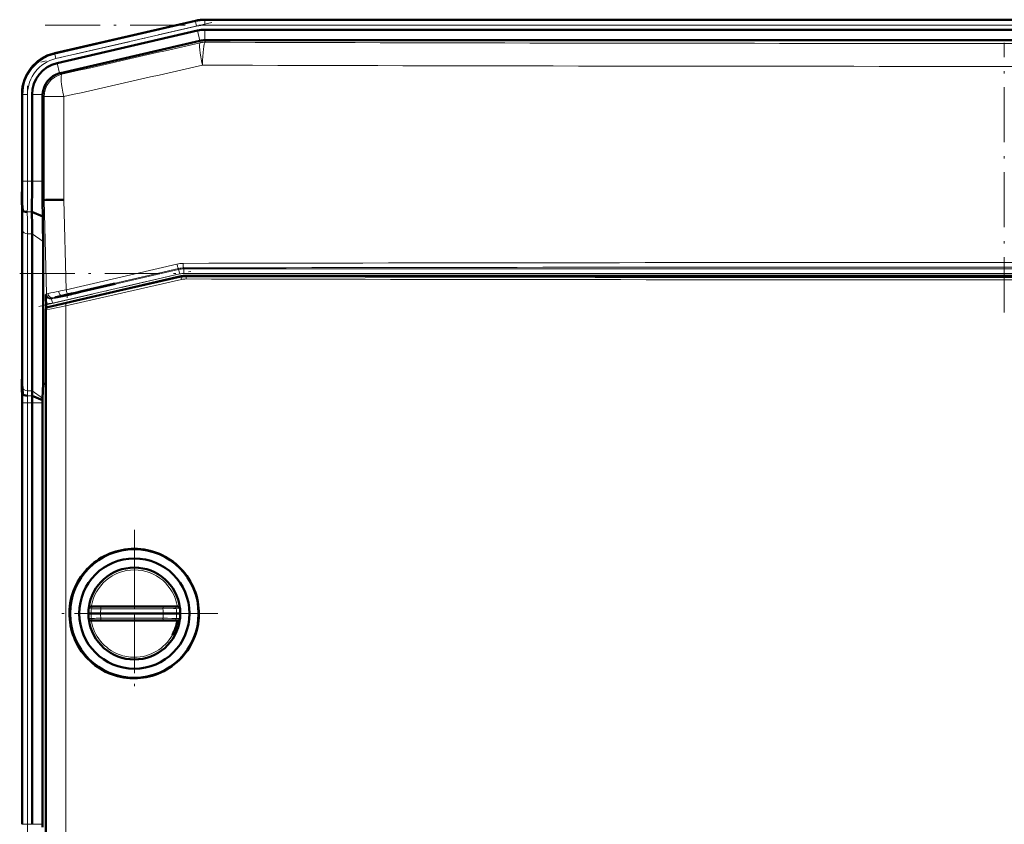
# Model space of a CAD drawing. Extents: x -1351 to 1763, y -1300 to 612.
# Tile 12 of 78: x -1282 to -1068, y 391 to 566. Entities that reach past the tile are written whole.
import ezdxf

# ---------------------------------------------------------------- set-up
doc = ezdxf.new("R2010")
doc.units = 0
doc.linetypes.add('DASHDOT', pattern=[18.5, 12, -3, 0.5, -3])

msp = doc.modelspace()

# ---------------------------------------------------------------- linework, layer by layer
at = {"color": 7, "linetype": 'DASHDOT', "lineweight": 18}
for p, q in [((-1240.06, 565.2), (-1277.32, 556.6)), ((-1276.37, 564.64), (-858.69, 564.64)), ((-1067.53, 502.14), (-1067.53, 560.82)), ((-1280.2, 551.46), (-1280.2, 528.83)), ((-1281.89, 510.59), (-853.17, 510.59)), ((-1277.75, 503.41), (-1244.04, 511.19)), ((-1280.2, 381.55), (-1280.2, 491.61)), ((-1256.93, 454.79), (-1256.93, 418.39)), ((-1256.93, 449.59), (-1256.93, 423.59)), ((-1238.73, 436.59), (-1275.13, 436.59)), ((-1243.93, 436.59), (-1269.93, 436.59))]:
    msp.add_line(p, q, dxfattribs=at)
at = {"color": 7, "lineweight": 50}
for p, q in [((-1243.64, 565.59), (-1274.41, 558.49)), ((-1243.64, 565.59), (-1274.21, 558.53)), ((-1241.56, 565.83), (-1221.29, 565.83)), ((-893.5, 565.83), (-1241.56, 565.83)), ((-908.5, 565.83), (-1221.29, 565.83)), ((-1243.15, 563.46), (-1273.72, 556.4)), ((-1241.56, 563.64), (-1221.29, 563.64)), ((-908.5, 563.64), (-1221.29, 563.64)), ((-1242.66, 561.23), (-1273.03, 554.21)), ((-1242.66, 561.23), (-1242.64, 561.23)), ((-1241.54, 561.35), (-893.53, 561.35)), ((-1281.38, 549.72), (-1281.38, 549.63)), ((-1281.38, 549.72), (-1281.38, 549.52)), ((-1281.38, 549.52), (-1281.38, 530.72)), ((-1279.2, 549.52), (-1279.2, 530.72)), ((-1276.91, 549.34), (-1276.9, 549.52)), ((-1276.91, 549.34), (-1276.91, 530.72)), ((-1281.23, 524.39), (-1281.41, 526.58)), ((-1276.92, 526.58), (-1276.59, 526.58)), ((-1276.59, 526.58), (-1276.24, 526.59)), ((-1281.38, 523.65), (-1281.38, 489.51)), ((-1281.38, 523.65), (-1281.38, 489.51)), ((-1276.86, 523), (-1279.24, 523.99)), ((-1279.2, 519.23), (-1279.2, 485.09)), ((-1276.81, 517.54), (-1276.81, 486.58)), ((-1246.76, 509.98), (-1275.79, 503.28)), ((-1268.33, 506.74), (-1261.47, 508.33)), ((-1261.08, 508.33), (-1268.33, 506.65)), ((-1261.08, 508.33), (-1261.47, 508.33)), ((-889.42, 510.11), (-1245.63, 510.11)), ((-1271.58, 505.99), (-1270.59, 506.22)), ((-1270.59, 506.13), (-1271.58, 505.9)), ((-1270.59, 506.22), (-1270.45, 506.25)), ((-1270.59, 506.13), (-1270.59, 506.22)), ((-1270.45, 506.17), (-1270.59, 506.13)), ((-1270.45, 506.25), (-1269.75, 506.41)), ((-1269.75, 506.33), (-1270.45, 506.17)), ((-1270.45, 506.17), (-1270.45, 506.25)), ((-1269.75, 506.41), (-1268.33, 506.74)), ((-1268.33, 506.65), (-1269.75, 506.33)), ((-1269.75, 506.33), (-1269.75, 506.41)), ((-1268.33, 506.65), (-1268.33, 506.74)), ((-1276.12, 503.03), (-1276.16, 504.31)), ((-1276.18, 502.79), (-1276.18, 370.38)), ((-1281.19, 484.39), (-1281.36, 486.58)), ((-1276.81, 486.58), (-1276.9, 483.46)), ((-1276.18, 486.59), (-1276.81, 486.58)), ((-1281.38, 482.43), (-1281.38, 390.72)), ((-1279.2, 390.72), (-1279.2, 482.44)), ((-1276.9, 483.04), (-1279.19, 483.99)), ((-1276.9, 483.04), (-1276.91, 482.44)), ((-1276.91, 482.44), (-1276.91, 390.72)), ((-1276.9, 483.46), (-1276.9, 483.04)), ((-1266.85, 437.85), (-1266.87, 437.64)), ((-1265.77, 438.09), (-1266.37, 438.09)), ((-1265.77, 438.09), (-1264.11, 438.09)), ((-1250.63, 438.09), (-1264.11, 438.09)), ((-1250.63, 438.09), (-1249.8, 438.09)), ((-1249.8, 438.09), (-1249.06, 438.09)), ((-1249.06, 438.09), (-1248.3, 438.09)), ((-1247.48, 438.09), (-1248.3, 438.09)), ((-1246.98, 437.64), (-1247.01, 437.85)), ((-1266.33, 436.59), (-1266.93, 436.59)), ((-1266.85, 435.33), (-1266.87, 435.53)), ((-1264.28, 436.59), (-1266.33, 436.59)), ((-1264.28, 436.59), (-1250.62, 436.59)), ((-1247.73, 436.59), (-1250.62, 436.59)), ((-1246.93, 436.59), (-1247.73, 436.59)), ((-1246.98, 435.53), (-1247.01, 435.33)), ((-1265.77, 435.09), (-1266.37, 435.09)), ((-1265.77, 435.09), (-1264.11, 435.09)), ((-1250.63, 435.09), (-1264.11, 435.09)), ((-1250.63, 435.09), (-1248.3, 435.09)), ((-1247.48, 435.09), (-1248.3, 435.09)), ((-1257.19, 422.5), (-1256.93, 422.5)), ((-1276.9, 390.11), (-1276.91, 390.72))]:
    msp.add_line(p, q, dxfattribs=at)
at = {"color": 7, "lineweight": 18}
for p, q in [((-1243.6, 565.41), (-1274.23, 558.34)), ((-1243.38, 564.44), (-1274, 557.37)), ((-1243.6, 565.41), (-1243.64, 565.59)), ((-1243.6, 565.41), (-1243.38, 564.44)), ((-1241.56, 565.64), (-1241.56, 565.83)), ((-1241.56, 565.64), (-1241.56, 564.64)), ((-1241.56, 565.64), (-893.5, 565.64)), ((-1241.56, 564.64), (-893.5, 564.64)), ((-1242.64, 561.23), (-1243.15, 563.46)), ((-1241.56, 561.35), (-1241.56, 563.64)), ((-1242.61, 560.8), (-1242.66, 561.23)), ((-1241.54, 561.35), (-1241.49, 560.93)), ((-1274.41, 558.49), (-1274.23, 558.34)), ((-1274, 557.37), (-1274.23, 558.34)), ((-1273.21, 554.17), (-1273.72, 556.4)), ((-1273.03, 554.21), (-1272.71, 553.96)), ((-1281.2, 549.58), (-1281.38, 549.72)), ((-1281.2, 549.58), (-1281.2, 530.72)), ((-1281.2, 549.58), (-1280.2, 549.58)), ((-1280.2, 549.58), (-1280.2, 530.72)), ((-1276.9, 549.52), (-1279.2, 549.52)), ((-1276.59, 549.09), (-1276.91, 549.34)), ((-1276.59, 526.58), (-1276.59, 549.09)), ((-1272.29, 549.09), (-1276.59, 549.09)), ((-1272.29, 549.09), (-1272.29, 526.65)), ((-1281.2, 530.72), (-1281.38, 530.72)), ((-1281.2, 530.72), (-1280.2, 530.72)), ((-1279.2, 530.72), (-1280.2, 530.72)), ((-1276.91, 530.72), (-1279.2, 530.72)), ((-1276.05, 506.15), (-1276.59, 526.58)), ((-1272.29, 526.65), (-1271.77, 507.03)), ((-1279.24, 523.99), (-1280.24, 523.99)), ((-1281.2, 519.91), (-1281.2, 485.77)), ((-1280.2, 519.23), (-1280.2, 485.09)), ((-1279.2, 519.23), (-1280.2, 519.23)), ((-1276.81, 517.54), (-1279.2, 519.23)), ((-1271.77, 507.03), (-1247.66, 512.65)), ((-1274.95, 505.08), (-1247.29, 511.47)), ((-1247.06, 510.49), (-1274.73, 504.11)), ((-1247.31, 511.68), (-1271.4, 506.06)), ((-1247.29, 511.47), (-1247.31, 511.68)), ((-1247.06, 510.49), (-1247.29, 511.47)), ((-1246.19, 511.81), (-1246.16, 511.59)), ((-1246.16, 511.59), (-888.9, 511.59)), ((-1246.16, 510.59), (-1246.16, 511.59)), ((-888.9, 510.59), (-1246.16, 510.59)), ((-1271.85, 504.04), (-1246.74, 509.77)), ((-1246.68, 509.29), (-1271.81, 503.55)), ((-1246.74, 509.77), (-1246.76, 509.98)), ((-1245.63, 510.11), (-1245.61, 509.9)), ((-1276.17, 506.03), (-1276.05, 506.15)), ((-1271.58, 505.9), (-1271.58, 505.99)), ((-1274.82, 505.2), (-1274.95, 505.08)), ((-1274.73, 504.11), (-1274.95, 505.08)), ((-1276.11, 502.73), (-1276.18, 502.79)), ((-1276.11, 370.44), (-1276.11, 502.73)), ((-1275.79, 503.28), (-1275.72, 503.22)), ((-1271.81, 503.55), (-1271.81, 369.62)), ((-1281.36, 486.58), (-1281.41, 486.58)), ((-1279.2, 485.09), (-1280.2, 485.09)), ((-1276.9, 483.46), (-1279.2, 485.09)), ((-1281.2, 482.44), (-1281.38, 482.44)), ((-1281.2, 390.72), (-1281.2, 482.44)), ((-1281.2, 482.44), (-1280.2, 482.44)), ((-1279.2, 482.44), (-1280.2, 482.44)), ((-1280.2, 390.72), (-1280.2, 482.44)), ((-1279.19, 483.99), (-1280.19, 483.99)), ((-1276.91, 482.44), (-1279.2, 482.44)), ((-1266.26, 437.65), (-1266.87, 437.64)), ((-1264.2, 437.59), (-1250.71, 437.59)), ((-1246.98, 437.64), (-1247.81, 437.65)), ((-1266.26, 435.52), (-1266.87, 435.53)), ((-1266.26, 435.52), (-1265.61, 435.54)), ((-1264.2, 435.58), (-1250.71, 435.58)), ((-1249.69, 435.55), (-1248.77, 435.53)), ((-1248.77, 435.53), (-1247.81, 435.52)), ((-1246.98, 435.53), (-1247.81, 435.52)), ((-1281.2, 390.72), (-1281.38, 390.72)), ((-1281.2, 390.72), (-1280.2, 390.72)), ((-1279.2, 390.72), (-1280.2, 390.72)), ((-1276.91, 390.72), (-1279.2, 390.72))]:
    msp.add_line(p, q, dxfattribs=at)
at = {"color": 7, "linetype": 'DASHDOT', "lineweight": 18, "ltscale": 0.020221}
msp.add_line((-1271.58, 506.06), (-1271.58, 505.25), dxfattribs=at)
at = {"color": 7, "lineweight": 18}
for points in [[(-1276.05, 506.15), (-1276.04, 506.15), (-1276, 506.16), (-1275.7, 506.24)], [(-1275.72, 503.22), (-1275.72, 503.22), (-1275.71, 503.22), (-1275.63, 503.23), (-1274.98, 503.35), (-1271.85, 504.04)], [(-1274.54, 505.29), (-1274.79, 505.21), (-1274.82, 505.2), (-1274.82, 505.2)], [(-1271.81, 503.55), (-1275.31, 502.86), (-1275.98, 502.74), (-1276.08, 502.73), (-1276.1, 502.73), (-1276.11, 502.73), (-1276.11, 502.73)], [(-1264.11, 438.09), (-1264.12, 438.09), (-1264.13, 438.08), (-1264.13, 438.07), (-1264.15, 438.04), (-1264.19, 437.83), (-1264.2, 437.59)], [(-1250.71, 437.59), (-1250.68, 437.94), (-1250.66, 438.04), (-1250.65, 438.07), (-1250.64, 438.08), (-1250.64, 438.08), (-1250.63, 438.09)], [(-1250.71, 437.59), (-1248.44, 437.65), (-1247.81, 437.65)], [(-1264.11, 435.09), (-1264.12, 435.09), (-1264.13, 435.09), (-1264.13, 435.1), (-1264.15, 435.13), (-1264.19, 435.35), (-1264.2, 435.58)], [(-1250.71, 435.58), (-1250.68, 435.23), (-1250.66, 435.13), (-1250.65, 435.1), (-1250.64, 435.09), (-1250.64, 435.09), (-1250.63, 435.09)]]:
    msp.add_lwpolyline(points, dxfattribs=at)
at = {"color": 7, "lineweight": 50}
for points in [[(-1271.58, 505.99), (-1273.04, 505.65), (-1274, 505.41), (-1274.16, 505.36), (-1274.18, 505.35), (-1274.18, 505.35)], [(-1274.18, 505.35), (-1274.18, 505.35), (-1274.18, 505.35), (-1274.14, 505.35), (-1273.75, 505.42), (-1271.58, 505.9)], [(-1266.85, 437.85), (-1266.85, 437.84), (-1266.85, 437.84), (-1266.85, 437.84), (-1266.84, 437.84), (-1266.83, 437.85), (-1266.82, 437.87)], [(-1247.03, 437.87), (-1247.01, 437.85), (-1247.01, 437.84), (-1247.01, 437.84), (-1247.01, 437.84), (-1247.01, 437.84), (-1247.01, 437.85)], [(-1266.85, 435.33), (-1266.85, 435.33), (-1266.85, 435.33), (-1266.84, 435.33), (-1266.83, 435.32), (-1266.74, 435.23), (-1266.59, 435.13)], [(-1247.03, 435.31), (-1247.01, 435.33), (-1247.01, 435.33), (-1247.01, 435.33), (-1247.01, 435.33), (-1247.01, 435.33), (-1247.01, 435.33)]]:
    msp.add_lwpolyline(points, dxfattribs=at)
for radius in [14, 12]:
    msp.add_circle((-1256.93, 436.59), radius, dxfattribs=at)
for centre, radius, start, end in [((-1241.56, 556.58), 9.25, 90.0004, 102.9992), ((-1241.56, 556.58), 9.25, 90.0004, 102.9992), ((-1241.56, 556.58), 7.06, 90.0004, 102.9993), ((-1272.39, 549.72), 8.99, 102.9916, 180.0084), ((-1272.13, 549.52), 7.06, 102.9968, 180.0034), ((-1271.9, 549.34), 5.01, 105.1072, 177.8928), ((-1628.97, 530.63), 347.59, 359.3315, 0.0143), ((-1849.44, 530.58), 570.24, 359.3376, 0.0139), ((-1969.38, 530.7), 692.47, 359.65945, 0.00195), ((-1488.6, 523.4), 207.22, 0.0687, 0.8785), ((-1887.69, 513.74), 610.9, 0.86852, 1.20439), ((-1256.8, -679.02), 1205.77, 90.73585, 90.92355), ((-1618.97, 518.83), 339.78, 0.0681, 0.8707), ((-1668.28, 517.08), 391.47, 0.0681, 0.8669), ((-1215.66, 505.84), 60.52, 179.8196, 181.4448), ((-1275.68, 502.79), 0.5, 102.9976, 180.0022), ((-1488.74, 489.76), 207.36, 359.1212, 359.9305), ((-1068.96, 489.75), 212.42, 180.0663, 180.8562), ((-1628.46, 482.52), 347.08, 359.9853, 0.6691), ((-923.65, 482.52), 357.73, 179.3493, 180.0128), ((-1199.37, 485.18), 79.83, 180.0641, 180.8524), ((-1144.4, 482.46), 134.8, 179.3521, 180.0124), ((-1256.98, 436.58), 14.09, 89.8034, 134.0601), ((-1256.98, 436.58), 14.09, 44.258, 89.8038), ((-1256.97, 436.58), 14.1, 134.0696, 179.1699), ((-1256.93, 436.59), 10, 7.2346, 172.765), ((-1256.97, 436.59), 14.09, 314.0192, 44.2557), ((-1266.28, 437.41), 0.705, 129.6312, 139.5308), ((-1266.34, 437.47), 0.622, 113.4776, 129.4362), ((-1266.37, 437.54), 0.549, 90.4701, 113.1016), ((-1247.48, 437.53), 0.553, 67.0525, 89.5669), ((-1247.53, 437.45), 0.645, 39.9598, 66.2327), ((-1256.97, 436.59), 14.09, 179.1903, 224.261), ((-1256.93, 436.59), 10, 187.235, 352.7654), ((-1247.52, 435.71), 0.628, 293.5258, 320.519), ((-1266.37, 435.64), 0.556, 247.1205, 269.4699), ((-1256.92, 436.58), 9.49, 330.6713, 350.9616), ((-1247.49, 435.64), 0.558, 270.5728, 292.8875), ((-1256.98, 436.59), 14.09, 224.2714, 246.7188), ((-1256.98, 436.59), 14.09, 291.5606, 314.0155), ((-1256.98, 436.59), 14.1, 246.7224, 269.1382), ((-1256.98, 436.59), 14.09, 270.1953, 291.5621)]:
    msp.add_arc(centre, radius, start, end, dxfattribs=at)
at = {"color": 7, "lineweight": 18}
for centre, radius, start, end in [((-1241.56, 556.58), 9.06, 90.0004, 102.9992), ((-1241.56, 556.59), 8.05, 89.9878, 103.0122), ((-13938.67, 56331.46), 57197.52, 282.793761, 282.824689), ((-1067.53, 56209.97), 55649.31, 269.820896, 270.179106), ((-1272.2, 549.58), 8.99, 102.9997, 180.0003), ((-1272.2, 549.58), 7.99, 102.9916, 180.0084), ((-13977.2, 56689.53), 57560.09, 282.7515782, 282.7824028), ((-1067.53, 56585.23), 56029.56, 269.821504, 270.178498), ((-1815.17, 530.59), 533.98, 359.3347, 0.0141), ((-1849.3, 530.58), 569.11, 359.3363, 0.014), ((-1599.45, 519.53), 318.25, 0.0684, 0.8743), ((-1619.34, 518.83), 339.14, 0.0683, 0.8723), ((-1246.3, 506.81), 5.99, 90.1091, 103.1288), ((-1067.53, -83299.58), 83812.57, 89.8777831, 90.1222151), ((-1246.17, 506.81), 5, 90.1491, 103.1472), ((-1246.16, 506.59), 4, 90.0047, 102.9953), ((-1067.53, -83186.04), 83698.04, 89.8777011, 90.122297), ((-1245.62, 504.9), 5, 89.8884, 102.8902), ((-1245.68, 504.91), 4.49, 89.8605, 102.8892), ((-1067.53, 84295.16), 83785.95, 269.8781811, 270.1218207), ((-1067.53, 84238.26), 83728.55, 269.8781333, 270.1218617), ((-1275.18, 506.05), 0.999, 181.46, 283.0819), ((-1254.57, 409.43), 99.08, 100.9623, 102.3111), ((-1214.83, 210.17), 302.27, 100.857, 101.1749), ((-1225.31, 308.38), 202.98, 103.1255, 103.506), ((-1275.18, 506.06), 2, 240.6635, 283.005), ((-1265.37, 471.46), 35.05, 103.9245, 105.1673), ((-1245.74, 393.23), 115.71, 103.48, 104.0366), ((-1179.93, 485.88), 101.27, 180.063, 180.8443), ((-1199.76, 485.18), 80.44, 180.0631, 180.8454), ((-1109.72, 482.47), 171.48, 179.3589, 180.0115), ((-1144.02, 482.46), 136.17, 179.358, 180.0116), ((-1256.93, 436.59), 9.5, 90.0034, 170.9626), ((-1256.93, 436.59), 9.5, 9.0358, 89.9967), ((-1256.97, 436.48), 9.37, 172.8589, 179.3713), ((-1265.76, 437.59), 0.499, 90.1296, 173.0452), ((-1270.73, 222.31), 215.38, 88.2621, 88.8097), ((-1257.5, 436.54), 6.79, 171.029, 179.5801), ((-1257.47, 436.49), 6.85, 0.8052, 9.28), ((-1248.3, 437.59), 0.499, 7.3818, 89.8716), ((-1257.04, 436.45), 9.31, 0.8578, 7.4328), ((-1256.97, 436.69), 9.37, 180.6287, 187.1411), ((-1265.76, 435.58), 0.499, 186.9548, 269.8704), ((-1268.59, 571.4), 135.89, 271.258, 271.8505), ((-1257.45, 436.64), 6.84, 180.4513, 188.9396), ((-1257.47, 436.68), 6.85, 350.72, 359.1948), ((-1247.45, 532.99), 97.47, 268.0827, 268.6817), ((-1248.3, 435.58), 0.499, 270.1284, 352.6182), ((-1257.04, 436.73), 9.31, 352.5672, 359.1422), ((-1256.93, 436.58), 9.5, 189.0224, 249.7178), ((-1256.93, 436.58), 9.5, 269.9976, 330.6837), ((-1256.93, 436.59), 9.51, 249.7324, 269.9982)]:
    msp.add_arc(centre, radius, start, end, dxfattribs=at)
for centre, major_axis, ratio, start_param, end_param in [((-1241.49, 555.93), (1.11, -4.88), 0.116076, 3.167951, 4.685971), ((-1241.49, 555.93), (4.97, 0.57), 0.999653, 1.457389, 1.684204), ((-1241.49, 555.93), (-0.02, -5), 0.119003, 3.16796, 4.712762), ((-1271.59, 549.09), (3.11, 3.91), 0.999441, 0.899117, 2.242476), ((-1271.59, 549.09), (1.11, -4.88), 0.136195, 3.168019, 4.681472), ((-1280.2, 519.94), (-1, 0), 0.707107, 0.034907, 1.570796), ((-1247.54, 512.65), (0.227, -0.974), 0.119647, 4.684508, 6.265606), ((-1246.19, 512.81), (0, -1), 0.121885, 4.712128, 6.265601), ((-1246.16, 506.6), (-4.97, -0.57), 0.999846, 4.59896, 4.825818), ((-1246.62, 509.29), (0.111, -0.487), 0.119115, 3.159171, 4.685159), ((-1245.61, 509.4), (-0.001, -0.5), 0.121453, 3.159176, 4.712648), ((-1275.05, 506.17), (0.682, -0.732), 0.99939, 3.988967, 5.7599), ((-1274.77, 506.26), (0.266, -0.964), 0.924796, 4.485603, 6.237294), ((-1272.94, 506.72), (0.234, -0.972), 0.460439, 4.611399, 6.263521), ((-1271.63, 507.03), (0.227, -0.974), 0.135666, 4.680737, 6.265569), ((-1271.74, 503.55), (0.111, -0.487), 0.135841, 3.159209, 4.68138), ((-1275.61, 502.73), (-0.311, -0.391), 0.999751, 4.040558, 5.38422), ((-1280.2, 485.79), (-1, 0), 0.707107, 0.034907, 1.570796)]:
    msp.add_ellipse(centre, major_axis=major_axis, ratio=ratio, start_param=start_param, end_param=end_param, dxfattribs=at)
at = {"color": 7, "lineweight": 50}
for centre, major_axis, ratio, start_param, end_param in [((-1241.54, 556.36), (4.97, 0.57), 0.999653, 1.457389, 1.679108), ((-1271.91, 549.34), (3.11, 3.91), 0.999441, 0.899117, 0.934706), ((-1280.23, 524.4), (1, 0), 0.414215, 3.173659, 4.709549), ((-1245.63, 505.11), (-4.97, -0.57), 0.999846, 4.59896, 4.825818), ((-1280.19, 484.4), (1, 0), 0.414215, 3.173659, 4.709549), ((-1256.92, 436.59), (10.01, -0.03), 0.999848, 3.039511, 3.144781), ((-1256.94, 436.59), (10.01, 0.04), 0.999848, 6.279569, 6.384829), ((-1256.92, 436.59), (10.01, 0.03), 0.999848, 3.138404, 3.243674), ((-1256.94, 436.59), (10.01, -0.04), 0.999848, 6.181541, 6.286801)]:
    msp.add_ellipse(centre, major_axis=major_axis, ratio=ratio, start_param=start_param, end_param=end_param, dxfattribs=at)

doc.saveas('drawing.dxf')
